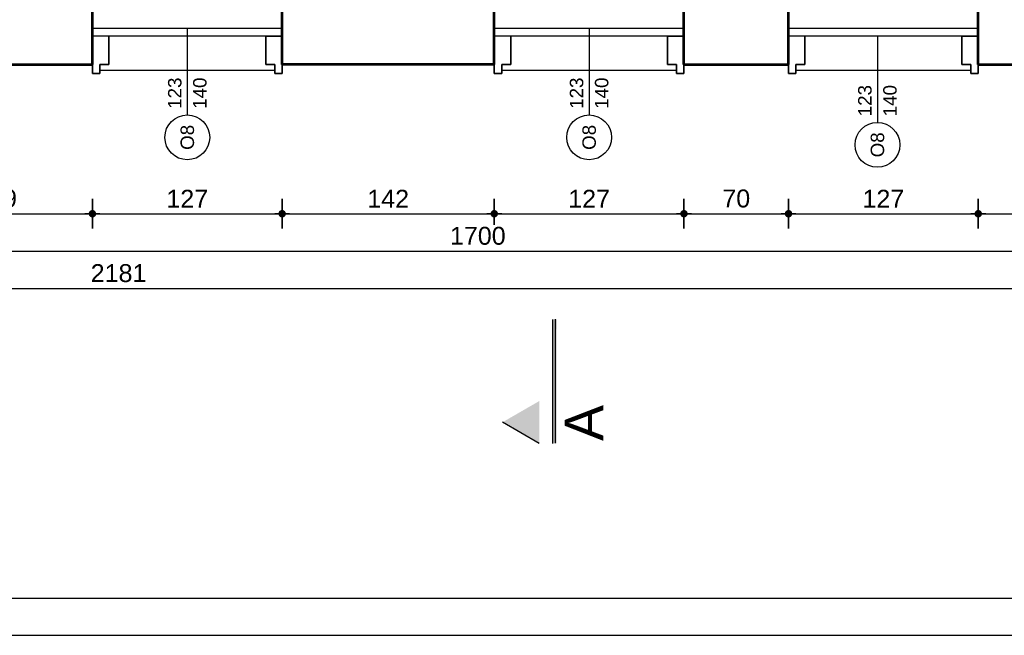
# Model space of a CAD drawing. Header units: millimetres. Extents: x 11979 to 37895, y 18730 to 47884.
# Tile 150 of 256: x 34896 to 35555, y 41108 to 41521. Entities that reach past the tile are written whole.
import ezdxf
from ezdxf.enums import TextEntityAlignment as Align

# ---------------------------------------------------------------- set-up
doc = ezdxf.new("R2010")
doc.units = ezdxf.units.MM
for name, color, linetype in [('-LI-WIDOK', 2, 'Continuous'), ('-RAMKA', 2, 'Continuous'), ('-WYMIAR', 8, 'Continuous'), ('_PROJEKTOWANE', 5, 'Continuous'), ('drzwi łuk', 1, 'Continuous'), ('PROJEKTOWANE', 5, 'Continuous')]:
    doc.layers.add(name, color=color, linetype=linetype)
doc.layers.add('-ŚCIANY DZIAŁOWE', color=3, linetype='Continuous', lineweight=35)
doc.layers.add('-ŚCIANY NOŚNE', color=4, linetype='Continuous', lineweight=53)
doc.styles.add('ARIAL', font='arial.ttf', dxfattribs={"height": 0.5})
doc.styles.add('Arial Narrow', font='ARIALN.TTF')
doc.styles.get("Standard").update_dxf_attribs({"font": 'arial.ttf'})
doc.dimstyles.new('CZA-KROPKA-50', dxfattribs={"dimtxt": 12, "dimasz": 1, "dimexe": 2, "dimexo": 25, "dimgap": 4, "dimtad": 1, "dimdec": 1, "dimrnd": 0.5, "dimzin": 9, "dimdsep": 46, "dimtxsty": 'Standard', "dimblk": 'CZA-KROPKA', "dimblk1": 'CZA-KROPKA', "dimblk2": 'CZA-KROPKA', "dimsah": 1, "dimcen": -20, "dimse1": 1, "dimse2": 1, "dimclrd": 8, "dimclre": 8, "dimclrt": 9, "dimadec": 0, "dimazin": 0, "dimtfac": 1, "dimtdec": 1, "dimtmove": 1, "dimatfit": 3, "dimldrblk": 'CZA-KROPKA', "dimfxl": 1, "dimtolj": 1, "dimtzin": 9, "dimarcsym": 0})

# ---------------------------------------------------------------- blocks, each defined once
blk = doc.blocks.new('CZA-KROPKA')
at = {"layer": '-WYMIAR', "linetype": 'ByBlock'}
for p, q in [((0, 10), (0, -10)), ((5, 0), (-5, 0))]:
    blk.add_line(p, q, dxfattribs=at)
at = {"layer": '-WYMIAR', "linetype": 'ByBlock', "const_width": 2.5}
blk.add_lwpolyline([(-1.25, 0, 1), (1.25, 0, 1)], format="xyb", close=True, dxfattribs=at)
blk = doc.blocks.new('*D2938')
at = {"layer": '-WYMIAR', "color": 8, "lineweight": -2}
blk.add_line((34816.39, 41390.62), (34943.39, 41390.62), dxfattribs=at)
at = {"layer": 'Defpoints', "color": 0}
for p in [(34815.39, 41490.62), (34944.39, 41490.62), (34944.39, 41390.62)]:
    blk.add_point(p, dxfattribs=at)
at = {"layer": '-WYMIAR', "color": 8, "lineweight": -2, "rotation": 180}
blk.add_blockref('CZA-KROPKA', (34815.39, 41390.62), dxfattribs=at)
at = {"layer": '-WYMIAR', "color": 8, "lineweight": -2}
blk.add_blockref('CZA-KROPKA', (34944.39, 41390.62), dxfattribs=at)
at = {"layer": '-WYMIAR', "color": 9, "insert": (34879.89, 41400.75), "char_height": 12, "attachment_point": 5, "bg_fill": 3, "box_fill_scale": 1.1, "bg_fill_color": 257, "bg_fill_transparency": 0}
blk.add_mtext('\\A1;129', dxfattribs=at)
blk = doc.blocks.new('*D2939')
at = {"layer": '-WYMIAR', "color": 8, "lineweight": -2}
blk.add_line((34945.39, 41390.62), (35070.39, 41390.62), dxfattribs=at)
at = {"layer": 'Defpoints', "color": 0}
for p in [(34944.39, 41490.62), (35071.39, 41490.62), (35071.39, 41390.62)]:
    blk.add_point(p, dxfattribs=at)
at = {"layer": '-WYMIAR', "color": 8, "lineweight": -2, "rotation": 180}
blk.add_blockref('CZA-KROPKA', (34944.39, 41390.62), dxfattribs=at)
at = {"layer": '-WYMIAR', "color": 8, "lineweight": -2}
blk.add_blockref('CZA-KROPKA', (35071.39, 41390.62), dxfattribs=at)
at = {"layer": '-WYMIAR', "color": 9, "insert": (35007.89, 41400.65), "char_height": 12, "attachment_point": 5, "bg_fill": 3, "box_fill_scale": 1.1, "bg_fill_color": 257, "bg_fill_transparency": 0}
blk.add_mtext('\\A1;127', dxfattribs=at)
blk = doc.blocks.new('*D2940')
at = {"layer": '-WYMIAR', "color": 8, "lineweight": -2}
blk.add_line((35072.39, 41390.62), (35212.39, 41390.62), dxfattribs=at)
at = {"layer": 'Defpoints', "color": 0}
for p in [(35071.39, 41490.62), (35213.39, 41490.62), (35213.39, 41390.62)]:
    blk.add_point(p, dxfattribs=at)
at = {"layer": '-WYMIAR', "color": 8, "lineweight": -2, "rotation": 180}
blk.add_blockref('CZA-KROPKA', (35071.39, 41390.62), dxfattribs=at)
at = {"layer": '-WYMIAR', "color": 8, "lineweight": -2}
blk.add_blockref('CZA-KROPKA', (35213.39, 41390.62), dxfattribs=at)
at = {"layer": '-WYMIAR', "color": 9, "insert": (35142.39, 41400.65), "char_height": 12, "attachment_point": 5, "bg_fill": 3, "box_fill_scale": 1.1, "bg_fill_color": 257, "bg_fill_transparency": 0}
blk.add_mtext('\\A1;142', dxfattribs=at)
blk = doc.blocks.new('*D2941')
at = {"layer": '-WYMIAR', "color": 8, "lineweight": -2}
blk.add_line((35214.39, 41390.62), (35339.39, 41390.62), dxfattribs=at)
at = {"layer": 'Defpoints', "color": 0}
for p in [(35213.39, 41490.62), (35340.39, 41490.62), (35340.39, 41390.62)]:
    blk.add_point(p, dxfattribs=at)
at = {"layer": '-WYMIAR', "color": 8, "lineweight": -2, "rotation": 180}
blk.add_blockref('CZA-KROPKA', (35213.39, 41390.62), dxfattribs=at)
at = {"layer": '-WYMIAR', "color": 8, "lineweight": -2}
blk.add_blockref('CZA-KROPKA', (35340.39, 41390.62), dxfattribs=at)
at = {"layer": '-WYMIAR', "color": 9, "insert": (35276.89, 41400.65), "char_height": 12, "attachment_point": 5, "bg_fill": 3, "box_fill_scale": 1.1, "bg_fill_color": 257, "bg_fill_transparency": 0}
blk.add_mtext('\\A1;127', dxfattribs=at)
blk = doc.blocks.new('*D2942')
at = {"layer": '-WYMIAR', "color": 8, "lineweight": -2}
blk.add_line((35341.39, 41390.62), (35409.39, 41390.62), dxfattribs=at)
at = {"layer": 'Defpoints', "color": 0}
for p in [(35340.39, 41490.62), (35410.39, 41490.62), (35410.39, 41390.62)]:
    blk.add_point(p, dxfattribs=at)
at = {"layer": '-WYMIAR', "color": 8, "lineweight": -2, "rotation": 180}
blk.add_blockref('CZA-KROPKA', (35340.39, 41390.62), dxfattribs=at)
at = {"layer": '-WYMIAR', "color": 8, "lineweight": -2}
blk.add_blockref('CZA-KROPKA', (35410.39, 41390.62), dxfattribs=at)
at = {"layer": '-WYMIAR', "color": 9, "insert": (35375.39, 41400.75), "char_height": 12, "attachment_point": 5, "bg_fill": 3, "box_fill_scale": 1.1, "bg_fill_color": 257, "bg_fill_transparency": 0}
blk.add_mtext('\\A1;70', dxfattribs=at)
blk = doc.blocks.new('*D2943')
at = {"layer": '-WYMIAR', "color": 8, "lineweight": -2}
blk.add_line((35411.39, 41390.62), (35536.39, 41390.62), dxfattribs=at)
at = {"layer": 'Defpoints', "color": 0}
for p in [(35410.39, 41490.62), (35537.39, 41490.62), (35537.39, 41390.62)]:
    blk.add_point(p, dxfattribs=at)
at = {"layer": '-WYMIAR', "color": 8, "lineweight": -2, "rotation": 180}
blk.add_blockref('CZA-KROPKA', (35410.39, 41390.62), dxfattribs=at)
at = {"layer": '-WYMIAR', "color": 8, "lineweight": -2}
blk.add_blockref('CZA-KROPKA', (35537.39, 41390.62), dxfattribs=at)
at = {"layer": '-WYMIAR', "color": 9, "insert": (35473.89, 41400.65), "char_height": 12, "attachment_point": 5, "bg_fill": 3, "box_fill_scale": 1.1, "bg_fill_color": 257, "bg_fill_transparency": 0}
blk.add_mtext('\\A1;127', dxfattribs=at)
blk = doc.blocks.new('*D2944')
at = {"layer": '-WYMIAR', "color": 8, "lineweight": -2}
blk.add_line((35538.39, 41390.62), (35606.39, 41390.62), dxfattribs=at)
at = {"layer": 'Defpoints', "color": 0}
for p in [(35537.39, 41490.62), (35607.39, 41490.62), (35607.39, 41390.62)]:
    blk.add_point(p, dxfattribs=at)
at = {"layer": '-WYMIAR', "color": 8, "lineweight": -2, "rotation": 180}
blk.add_blockref('CZA-KROPKA', (35537.39, 41390.62), dxfattribs=at)
at = {"layer": '-WYMIAR', "color": 8, "lineweight": -2}
blk.add_blockref('CZA-KROPKA', (35607.39, 41390.62), dxfattribs=at)
at = {"layer": '-WYMIAR', "color": 9, "insert": (35572.39, 41400.75), "char_height": 12, "attachment_point": 5, "bg_fill": 3, "box_fill_scale": 1.1, "bg_fill_color": 257, "bg_fill_transparency": 0}
blk.add_mtext('\\A1;70', dxfattribs=at)
blk = doc.blocks.new('*D2949')
at = {"layer": '-WYMIAR', "color": 8, "lineweight": -2}
blk.add_line((34353.39, 41365.62), (36051.39, 41365.62), dxfattribs=at)
at = {"layer": 'Defpoints', "color": 0}
for p in [(34352.39, 41490.62), (36052.39, 41490.62), (36052.39, 41365.62)]:
    blk.add_point(p, dxfattribs=at)
at = {"layer": '-WYMIAR', "color": 8, "lineweight": -2, "rotation": 180}
blk.add_blockref('CZA-KROPKA', (34352.39, 41365.62), dxfattribs=at)
at = {"layer": '-WYMIAR', "color": 8, "lineweight": -2}
blk.add_blockref('CZA-KROPKA', (36052.39, 41365.62), dxfattribs=at)
at = {"layer": '-WYMIAR', "color": 9, "insert": (35202.39, 41375.75), "char_height": 12, "attachment_point": 5, "bg_fill": 3, "box_fill_scale": 1.1, "bg_fill_color": 257, "bg_fill_transparency": 0}
blk.add_mtext('\\A1;1700', dxfattribs=at)
blk = doc.blocks.new('*D2953')
at = {"layer": '-WYMIAR', "color": 8, "lineweight": -2}
blk.add_line((33872.39, 41340.62), (36051.39, 41340.62), dxfattribs=at)
at = {"layer": 'Defpoints', "color": 0}
for p in [(33871.39, 41814.62), (36052.39, 41814.62), (36052.39, 41340.62)]:
    blk.add_point(p, dxfattribs=at)
at = {"layer": '-WYMIAR', "color": 8, "lineweight": -2, "rotation": 180}
blk.add_blockref('CZA-KROPKA', (33871.39, 41340.62), dxfattribs=at)
at = {"layer": '-WYMIAR', "color": 8, "lineweight": -2}
blk.add_blockref('CZA-KROPKA', (36052.39, 41340.62), dxfattribs=at)
at = {"layer": '-WYMIAR', "color": 9, "insert": (34961.89, 41350.75), "char_height": 12, "attachment_point": 5, "bg_fill": 3, "box_fill_scale": 1.1, "bg_fill_color": 257, "bg_fill_transparency": 0}
blk.add_mtext('\\A1;2181', dxfattribs=at)
blk = doc.blocks.new('*D2961')
at = {"layer": '-WYMIAR', "color": 8, "lineweight": -2}
blk.add_line((36202.39, 41491.62), (36202.39, 42911.62), dxfattribs=at)
at = {"layer": 'Defpoints', "color": 0}
for p in [(34928.39, 42912.62), (36202.39, 42912.62), (36052.39, 41490.62)]:
    blk.add_point(p, dxfattribs=at)
at = {"layer": '-WYMIAR', "color": 8, "lineweight": -2}
for p, rotation in [((36202.39, 42912.62), 90), ((36202.39, 41490.62), 270)]:
    blk.add_blockref('CZA-KROPKA', p, dxfattribs=dict(at, rotation=rotation))
at = {"layer": '-WYMIAR', "color": 9, "insert": (36192.37, 42201.62), "char_height": 12, "attachment_point": 5, "rotation": 90, "bg_fill": 3, "box_fill_scale": 1.1, "bg_fill_color": 257, "bg_fill_transparency": 0}
blk.add_mtext('\\A1;1422', dxfattribs=at)
blk = doc.blocks.new('fdfdssd')
at = {"layer": '-RAMKA', "color": 2}
blk.add_line((18441.99, 18340.98), (21261.99, 18340.98), dxfattribs=at)
at = {"layer": '-RAMKA', "color": 8}
blk.add_line((18316.99, 18315.98), (21286.99, 18315.98), dxfattribs=at)

msp = doc.modelspace()

# ---------------------------------------------------------------- hatches: boundary and pattern name
at = {"layer": 'drzwi łuk', "ltscale": 0.5}
for points in [[(35252.34, 41319.86), (35252.35, 41236.75), (35255.19, 41236.75), (35255.29, 41319.86)], [(35218.93, 41250.93), (35243.48, 41265.1), (35243.48, 41236.75)]]:
    msp.add_hatch(color=256, dxfattribs=at).paths.add_polyline_path(points)

# ---------------------------------------------------------------- linework, layer by layer
at = {"layer": '-LI-WIDOK'}
for p, q in [((35066.39, 41486.62), (34949.39, 41486.62)), ((35335.39, 41486.62), (35218.39, 41486.62)), ((35532.39, 41486.62), (35415.39, 41486.62))]:
    msp.add_line(p, q, dxfattribs=at)
at = {"layer": '-ŚCIANY DZIAŁOWE'}
for p, q in [((34955.39, 41490.62), (34955.39, 41509.62)), ((35060.39, 41490.62), (35060.39, 41509.62)), ((35060.39, 41509.62), (35071.39, 41509.62)), ((35224.39, 41490.62), (35224.39, 41509.62)), ((35329.39, 41490.62), (35329.39, 41509.62)), ((35329.39, 41509.62), (35340.39, 41509.62)), ((35421.39, 41490.62), (35421.39, 41509.62)), ((35526.39, 41490.62), (35526.39, 41509.62)), ((35526.39, 41509.62), (35537.39, 41509.62)), ((34944.39, 41490.62), (34944.39, 41484.62)), ((34949.39, 41484.62), (34949.39, 41490.62)), ((34949.39, 41490.62), (34955.39, 41490.62)), ((35066.39, 41490.62), (35060.39, 41490.62)), ((35066.39, 41484.62), (35066.39, 41490.62)), ((35071.39, 41490.62), (35071.39, 41484.62)), ((35213.39, 41490.62), (35213.39, 41484.62)), ((35218.39, 41484.62), (35218.39, 41490.62)), ((35218.39, 41490.62), (35224.39, 41490.62)), ((35335.39, 41490.62), (35329.39, 41490.62)), ((35335.39, 41484.62), (35335.39, 41490.62)), ((35340.39, 41490.62), (35340.39, 41484.62)), ((35410.39, 41490.62), (35410.39, 41484.62)), ((35415.39, 41484.62), (35415.39, 41490.62)), ((35415.39, 41490.62), (35421.39, 41490.62)), ((35532.39, 41490.62), (35526.39, 41490.62)), ((35532.39, 41484.62), (35532.39, 41490.62)), ((35537.39, 41490.62), (35537.39, 41484.62)), ((34944.39, 41484.62), (34949.39, 41484.62)), ((35071.39, 41484.62), (35066.39, 41484.62)), ((35213.39, 41484.62), (35218.39, 41484.62)), ((35340.39, 41484.62), (35335.39, 41484.62)), ((35410.39, 41484.62), (35415.39, 41484.62)), ((35537.39, 41484.62), (35532.39, 41484.62))]:
    msp.add_line(p, q, dxfattribs=at)
at = {"layer": '-ŚCIANY NOŚNE'}
for p, q in [((34944.39, 41490.62), (34944.39, 41531.62)), ((35071.39, 41490.62), (35071.39, 41531.62)), ((35213.39, 41490.62), (35213.39, 41531.62)), ((35340.39, 41490.62), (35340.39, 41531.62)), ((35410.39, 41490.62), (35410.39, 41531.62)), ((35537.39, 41490.62), (35537.39, 41531.62)), ((34815.39, 41490.62), (34944.39, 41490.62)), ((35213.39, 41490.62), (35071.39, 41490.62)), ((35340.39, 41490.62), (35410.39, 41490.62)), ((35537.39, 41490.62), (35607.39, 41490.62))]:
    msp.add_line(p, q, dxfattribs=at)
at = {"layer": 'drzwi łuk', "ltscale": 0.5}
for p, q in [((35252.34, 41319.86), (35252.35, 41236.75)), ((35254.3, 41236.82), (35254.4, 41319.92)), ((35243.48, 41236.75), (35218.93, 41250.93))]:
    msp.add_line(p, q, dxfattribs=at)
at = {"layer": 'PROJEKTOWANE'}
for p, q in [((35071.39, 41514.62), (34944.39, 41514.62)), ((35007.89, 41514.62), (35007.89, 41456.77)), ((35340.39, 41514.62), (35213.39, 41514.62)), ((35276.89, 41514.62), (35276.89, 41456.77)), ((35537.39, 41514.62), (35410.39, 41514.62)), ((34955.39, 41509.62), (34944.39, 41509.62)), ((35060.39, 41509.62), (34947.39, 41509.62)), ((35224.39, 41509.62), (35213.39, 41509.62)), ((35329.39, 41509.62), (35216.39, 41509.62)), ((35421.39, 41509.62), (35410.39, 41509.62)), ((35526.39, 41509.62), (35413.39, 41509.62)), ((35469.89, 41509.62), (35469.89, 41451.77))]:
    msp.add_line(p, q, dxfattribs=at)
for centre in [(35007.89, 41441.77), (35276.89, 41441.77), (35469.89, 41436.77)]:
    msp.add_circle(centre, 15, dxfattribs=at)

# ---------------------------------------------------------------- texts
at = {"layer": '-RAMKA', "color": 2, "insert": (35260.51, 41238.37), "char_height": 25.92, "attachment_point": 1, "rotation": 90, "style": 'Arial Narrow'}
msp.add_mtext('{\\fArial|b0|i0|c238|p34;A}', dxfattribs=at)
at = {"layer": 'PROJEKTOWANE', "style": 'ARIAL'}
for s, p in [('123', (34999.49, 41471.37)), ('140', (35016.27, 41471.37)), ('123', (35268.49, 41471.37)), ('140', (35285.27, 41471.37)), ('123', (35461.49, 41466.37)), ('140', (35478.27, 41466.37)), ('O8', (35007.89, 41441.77)), ('O8', (35276.89, 41441.77)), ('O8', (35469.89, 41436.77))]:
    msp.add_text(s, height=9, rotation=90, dxfattribs=at).set_placement(p, align=Align.MIDDLE_CENTER)

# ---------------------------------------------------------------- next in the draw order: dimensions: what is measured, and where the dimension line sits
at = {"layer": '-WYMIAR'}
dim = msp.add_linear_dim(base=(34944.39, 41390.62), p1=(34815.39, 41490.62), p2=(34944.39, 41490.62), dimstyle='CZA-KROPKA-50', override={"dimfxl": 0, "dimfxlon": 1, "dimtfill": 1}, dxfattribs=at)
dim.commit()
dim.dimension.update_dxf_attribs({"geometry": '*D2938', "text_midpoint": (34879.89, 41400.75)})

# ---------------------------------------------------------------- next in the draw order: dimensions: what is measured, and where the dimension line sits
dim = msp.add_linear_dim(base=(35071.39, 41390.62), p1=(34944.39, 41490.62), p2=(35071.39, 41490.62), dimstyle='CZA-KROPKA-50', override={"dimfxl": 0, "dimfxlon": 1, "dimtfill": 1}, dxfattribs=at)
dim.commit()
dim.dimension.update_dxf_attribs({"geometry": '*D2939', "text_midpoint": (35007.89, 41400.65)})

# ---------------------------------------------------------------- next in the draw order: dimensions: what is measured, and where the dimension line sits
dim = msp.add_linear_dim(base=(35213.39, 41390.62), p1=(35071.39, 41490.62), p2=(35213.39, 41490.62), dimstyle='CZA-KROPKA-50', override={"dimfxl": 0, "dimfxlon": 1, "dimtfill": 1}, dxfattribs=at)
dim.commit()
dim.dimension.update_dxf_attribs({"geometry": '*D2940', "text_midpoint": (35142.39, 41400.65)})

# ---------------------------------------------------------------- next in the draw order: dimensions: what is measured, and where the dimension line sits
dim = msp.add_linear_dim(base=(35340.39, 41390.62), p1=(35213.39, 41490.62), p2=(35340.39, 41490.62), dimstyle='CZA-KROPKA-50', override={"dimfxl": 0, "dimfxlon": 1, "dimtfill": 1}, dxfattribs=at)
dim.commit()
dim.dimension.update_dxf_attribs({"geometry": '*D2941', "text_midpoint": (35276.89, 41400.65)})

# ---------------------------------------------------------------- next in the draw order: dimensions: what is measured, and where the dimension line sits
dim = msp.add_linear_dim(base=(35410.39, 41390.62), p1=(35340.39, 41490.62), p2=(35410.39, 41490.62), dimstyle='CZA-KROPKA-50', override={"dimfxl": 0, "dimfxlon": 1, "dimtfill": 1}, dxfattribs=at)
dim.commit()
dim.dimension.update_dxf_attribs({"geometry": '*D2942', "text_midpoint": (35375.39, 41400.75)})

# ---------------------------------------------------------------- next in the draw order: dimensions: what is measured, and where the dimension line sits
dim = msp.add_linear_dim(base=(35537.39, 41390.62), p1=(35410.39, 41490.62), p2=(35537.39, 41490.62), dimstyle='CZA-KROPKA-50', override={"dimfxl": 0, "dimfxlon": 1, "dimtfill": 1}, dxfattribs=at)
dim.commit()
dim.dimension.update_dxf_attribs({"geometry": '*D2943', "text_midpoint": (35473.89, 41400.65)})

# ---------------------------------------------------------------- next in the draw order: dimensions: what is measured, and where the dimension line sits
dim = msp.add_linear_dim(base=(35607.39, 41390.62), p1=(35537.39, 41490.62), p2=(35607.39, 41490.62), dimstyle='CZA-KROPKA-50', override={"dimfxl": 0, "dimfxlon": 1, "dimtfill": 1}, dxfattribs=at)
dim.commit()
dim.dimension.update_dxf_attribs({"geometry": '*D2944', "text_midpoint": (35572.39, 41400.75)})

# ---------------------------------------------------------------- next in the draw order: dimensions: what is measured, and where the dimension line sits
dim = msp.add_linear_dim(base=(36052.39, 41365.62), p1=(34352.39, 41490.62), p2=(36052.39, 41490.62), dimstyle='CZA-KROPKA-50', override={"dimfxl": 0, "dimfxlon": 1, "dimtfill": 1}, dxfattribs=at)
dim.commit()
dim.dimension.update_dxf_attribs({"geometry": '*D2949', "text_midpoint": (35202.39, 41375.75)})

# ---------------------------------------------------------------- next in the draw order: dimensions: what is measured, and where the dimension line sits
dim = msp.add_linear_dim(base=(36052.39, 41340.62), p1=(33871.39, 41814.62), p2=(36052.39, 41814.62), dimstyle='CZA-KROPKA-50', override={"dimfxl": 0, "dimfxlon": 1, "dimtfill": 1}, dxfattribs=at)
dim.commit()
dim.dimension.update_dxf_attribs({"geometry": '*D2953', "text_midpoint": (34961.89, 41350.75)})

# ---------------------------------------------------------------- next in the draw order: dimensions: what is measured, and where the dimension line sits
dim = msp.add_linear_dim(base=(36202.39, 42912.62), p1=(36052.39, 41490.62), p2=(34928.39, 42912.62), angle=90, dimstyle='CZA-KROPKA-50', override={"dimfxl": 0, "dimfxlon": 1, "dimtfill": 1}, dxfattribs=at)
dim.commit()
dim.dimension.update_dxf_attribs({"geometry": '*D2961', "text_midpoint": (36192.37, 42201.62)})

# ---------------------------------------------------------------- next in the draw order: block references
at = {"layer": '_PROJEKTOWANE'}
msp.add_blockref('fdfdssd', (15424.05, 22792.19), dxfattribs=at)

doc.saveas('drawing.dxf')
